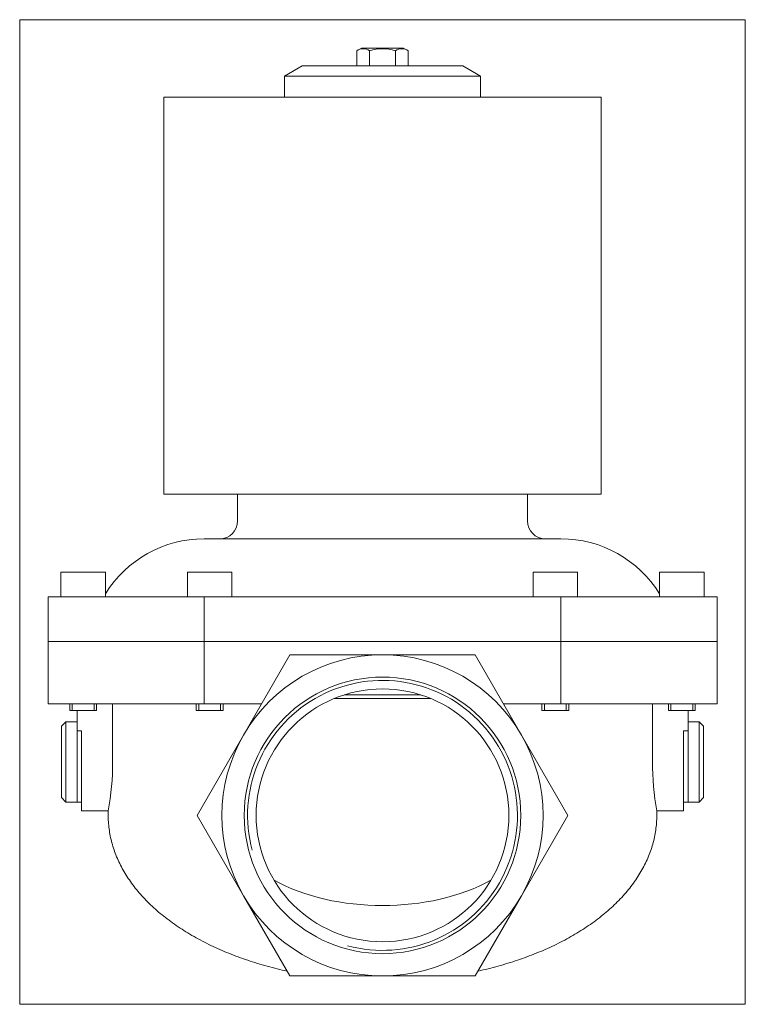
# Model space of a CAD drawing. Extents: x 71 to 233, y -5 to 215.
import ezdxf
from ezdxf.xclip import XClip

# ---------------------------------------------------------------- set-up
doc = ezdxf.new("R2010")
doc.units = 0
doc.header["$LTSCALE"] = 25.4
doc.header["$MEASUREMENT"] = 0
doc.header["$XCLIPFRAME"] = 2
doc.layers.get('0').update_dxf_attribs({"linetype": 'CONTINUOUS'})
for name, color, linetype in [('CEWKA_40-65', 7, 'CONTINUOUS'), ('WA_031_01_00_005', 7, 'CONTINUOUS'), ('WA_031_01_00_010', 7, 'CONTINUOUS'), ('WA_031_01_00_012', 7, 'CONTINUOUS'), ('WA_157_01_01', 7, 'CONTINUOUS'), ('WA_157_01_02', 7, 'CONTINUOUS'), ('Ś-006M6X12SZEŚC_', 7, 'CONTINUOUS'), ('Ś-028IMBUSM6X25', 7, 'CONTINUOUS')]:
    doc.layers.add(name, color=color, linetype=linetype)

# ---------------------------------------------------------------- blocks, each defined once
blk = doc.blocks.new('SE1')
at = {"layer": 'CEWKA_40-65', "color": 7, "linetype": 'CONTINUOUS', "lineweight": 0}
for p, q in [((102.89, 198.05), (102.89, 109.05)), ((102.89, 198.05), (200.89, 198.05)), ((200.89, 109.05), (200.89, 198.05)), ((102.89, 109.05), (200.89, 109.05))]:
    blk.add_line(p, q, dxfattribs=at)
at = {"layer": 'WA_031_01_00_005', "color": 7, "linetype": 'CONTINUOUS', "lineweight": 0}
for p, q in [((133.89, 205.05), (129.89, 202.74)), ((169.89, 205.05), (133.89, 205.05)), ((173.89, 202.74), (169.89, 205.05)), ((129.89, 202.74), (173.89, 202.74)), ((129.89, 202.74), (129.89, 198.05)), ((173.89, 198.05), (173.89, 202.74))]:
    blk.add_line(p, q, dxfattribs=at)
at = {"layer": 'WA_031_01_00_010', "color": 7, "linetype": 'CONTINUOUS', "lineweight": 0}
for p, q in [((80.89, 58.05), (79.89, 57.05)), ((80.89, 58.05), (80.89, 40.05)), ((83.39, 58.05), (80.89, 58.05)), ((222.89, 58.05), (220.39, 58.05)), ((223.89, 57.05), (222.89, 58.05)), ((222.89, 58.05), (222.89, 40.05)), ((79.89, 57.05), (79.89, 41.05)), ((83.39, 55.98), (83.39, 40.05)), ((220.39, 55.98), (220.39, 40.05)), ((223.89, 41.05), (223.89, 57.05)), ((79.89, 41.05), (80.89, 40.05)), ((80.89, 40.05), (83.39, 40.05)), ((220.39, 40.05), (222.89, 40.05)), ((222.89, 40.05), (223.89, 41.05))]:
    blk.add_line(p, q, dxfattribs=at)
at = {"layer": 'WA_031_01_00_012', "color": 7, "linetype": 'CONTINUOUS', "lineweight": 0}
for p, q in [((83.39, 55.98), (83.39, 40.05)), ((220.39, 40.05), (220.39, 55.98)), ((83.39, 40.05), (84.39, 40.05)), ((219.39, 40.05), (220.39, 40.05))]:
    blk.add_line(p, q, dxfattribs=at)
at = {"layer": 'WA_157_01_01', "color": 7, "linetype": 'CONTINUOUS', "lineweight": 0}
for p, q in [((76.89, 62.05), (76.89, 76.05)), ((111.89, 76.05), (76.89, 76.05)), ((111.89, 62.05), (111.89, 76.05)), ((191.89, 76.05), (111.89, 76.05)), ((191.89, 62.05), (191.89, 76.05)), ((226.89, 76.05), (191.89, 76.05)), ((226.89, 62.05), (226.89, 76.05)), ((131.1, 73.05), (120.71, 55.05)), ((151.89, 73.05), (131.1, 73.05)), ((172.67, 73.05), (151.89, 73.05)), ((183.06, 55.05), (172.67, 73.05)), ((160.46, 64.05), (143.32, 64.05)), ((76.89, 62.05), (111.89, 62.05)), ((91.38, 62.05), (91.38, 49.05)), ((111.89, 62.05), (124.75, 62.05)), ((162.67, 63.25), (141.11, 63.25)), ((179.02, 62.05), (191.89, 62.05)), ((191.89, 62.05), (226.89, 62.05)), ((212.4, 49.05), (212.4, 62.05)), ((83.39, 55.98), (83.39, 60.55)), ((220.39, 60.55), (220.39, 55.98)), ((84.39, 55.98), (83.39, 55.98)), ((84.39, 49.05), (84.39, 55.98)), ((220.39, 55.98), (219.39, 55.98)), ((219.39, 55.98), (219.39, 49.05)), ((120.71, 55.05), (110.32, 37.05)), ((193.46, 37.05), (183.06, 55.05)), ((84.39, 49.05), (84.39, 38.05)), ((219.39, 49.05), (219.39, 38.05)), ((84.39, 38.05), (90.39, 38.05)), ((90.39, 38.09), (90.39, 37.05)), ((213.38, 38.05), (219.39, 38.05)), ((213.39, 37.05), (213.39, 38.09)), ((110.32, 37.05), (120.71, 19.05)), ((183.06, 19.05), (193.46, 37.05)), ((120.71, 19.05), (131.1, 1.05)), ((172.67, 1.05), (183.06, 19.05)), ((131.1, 1.05), (151.89, 1.05)), ((151.89, 1.05), (172.67, 1.05))]:
    blk.add_line(p, q, dxfattribs=at)
for radius in [31, 28.33]:
    blk.add_circle((151.89, 37.05), radius, dxfattribs=at)
for centre, radius, start, end in [((151.89, 37.05), 36, 90, 150), ((151.89, 37.05), 36, 30, 90), ((151.89, 37.05), 30.25, 255, 195), ((151.89, 37.05), 36, 150, 210), ((151.89, 37.05), 36, 330, 30), ((29.22, 49.11), 62.16, 349.7511, 359.9454), ((274.69, 49.13), 62.29, 180.0659, 190.2376), ((151.89, 37.05), 36, 210, 270), ((151.89, 37.05), 36, 270, 330)]:
    blk.add_arc(centre, radius, start, end, dxfattribs=at)
blk.add_ellipse((151.89, 37.05), major_axis=(-35, 0), ratio=0.57735, start_param=0.802778, end_param=2.338814, dxfattribs=at)
for points, knots in [([(90.4, 37.09), (90.39, 36.98), (90.38, 36.38), (90.45, 35.19), (90.62, 33.63), (90.91, 32.05), (91.31, 30.49), (91.81, 28.94), (92.42, 27.41), (93.13, 25.89), (93.95, 24.4), (94.87, 22.93), (95.89, 21.48), (97.01, 20.06), (98.23, 18.68), (99.54, 17.33), (100.94, 16.02), (102.43, 14.75), (104, 13.53), (105.64, 12.35), (107.36, 11.23), (109.15, 10.15), (111.01, 9.12), (112.92, 8.14), (114.89, 7.21), (116.92, 6.34), (118.99, 5.52), (121.11, 4.76), (123.27, 4.05), (125.47, 3.39), (127.69, 2.8), (129.41, 2.37), (130.3, 2.18), (130.47, 2.15)], [0, 0, 0, 0, 0.0065294, 0.0410034, 0.0754628, 0.1099418, 0.1444756, 0.1790928, 0.2138133, 0.2486458, 0.2835873, 0.3186225, 0.3537256, 0.3888614, 0.4239796, 0.4590292, 0.4939658, 0.5287478, 0.5633382, 0.5977056, 0.6318244, 0.6656752, 0.6992442, 0.7325227, 0.7655069, 0.7981968, 0.8305963, 0.8627122, 0.8945543, 0.9261347, 0.9574675, 0.9885687, 0.9953516, 0.9953516, 0.9953516, 0.9953516]), ([(173.3, 2.14), (173.31, 2.14), (174.05, 2.3), (175.61, 2.68), (177.83, 3.26), (180.03, 3.9), (182.18, 4.59), (184.3, 5.34), (186.37, 6.14), (188.4, 7), (190.37, 7.9), (192.29, 8.86), (194.15, 9.88), (195.95, 10.94), (197.68, 12.05), (199.35, 13.21), (200.93, 14.42), (202.44, 15.68), (203.87, 16.98), (205.21, 18.32), (206.46, 19.7), (207.62, 21.12), (208.67, 22.58), (209.63, 24.06), (210.48, 25.57), (211.22, 27.1), (211.86, 28.65), (212.39, 30.22), (212.8, 31.79), (213.11, 33.38), (213.31, 34.95), (213.39, 36.22), (213.38, 36.88), (213.38, 37.07)], [0.0047537, 0.0047537, 0.0047537, 0.0047537, 0.0051148, 0.0360391, 0.0671787, 0.0985512, 0.1301725, 0.162057, 0.1942173, 0.2266638, 0.2594043, 0.2924441, 0.3257854, 0.3594268, 0.393363, 0.4275842, 0.4620752, 0.4968157, 0.5317791, 0.5669327, 0.602238, 0.6376511, 0.6731249, 0.708608, 0.744041, 0.7793837, 0.8146048, 0.8496844, 0.8846154, 0.9194035, 0.9540664, 0.9886314, 1, 1, 1, 1])]:
    blk.add_open_spline(points, degree=3, knots=knots, dxfattribs=at)
at = {"layer": 'WA_157_01_02', "color": 7, "linetype": 'CONTINUOUS', "lineweight": 0}
for p, q in [((119.39, 109.05), (119.39, 103.05)), ((184.39, 103.05), (184.39, 109.05)), ((191.89, 99.05), (111.89, 99.05)), ((76.89, 86.05), (111.89, 86.05)), ((76.89, 86.05), (76.89, 76.05)), ((111.89, 86.05), (191.89, 86.05)), ((111.89, 86.05), (111.89, 76.05)), ((191.89, 86.05), (226.89, 86.05)), ((191.89, 86.05), (191.89, 76.05)), ((226.89, 86.05), (226.89, 76.05)), ((111.89, 76.05), (76.89, 76.05)), ((191.89, 76.05), (111.89, 76.05)), ((226.89, 76.05), (191.89, 76.05))]:
    blk.add_line(p, q, dxfattribs=at)
for centre, radius, start, end in [((115.39, 103.05), 4, 270, 360), ((188.39, 103.05), 4, 180, 270), ((111.89, 73.05), 26, 90, 148.2827), ((191.89, 73.05), 26, 31.7173, 90)]:
    blk.add_arc(centre, radius, start, end, dxfattribs=at)
at = {"layer": 'Ś-006M6X12SZEŚC_', "color": 7, "linetype": 'CONTINUOUS', "lineweight": 0}
for p, q in [((147.18, 209.05), (146.12, 208.44)), ((146.12, 208.44), (146.12, 205.05)), ((156.59, 209.05), (147.18, 209.05)), ((149, 208.44), (149, 205.05)), ((154.77, 208.44), (154.77, 205.05)), ((157.66, 208.44), (156.59, 209.05)), ((157.66, 208.44), (157.66, 205.05))]:
    blk.add_line(p, q, dxfattribs=at)
for centre, radius, start, end in [((147.56, 206.3), 2.58, 55.9737, 124.1066), ((151.89, 199.24), 9.64, 72.589, 107.4311), ((156.21, 206.31), 2.57, 55.9028, 124.0571)]:
    blk.add_arc(centre, radius, start, end, dxfattribs=at)
at = {"layer": 'Ś-028IMBUSM6X25', "color": 7, "linetype": 'CONTINUOUS', "lineweight": 0}
for p, q in [((89.77, 91.55), (79.77, 91.55)), ((79.77, 91.55), (79.77, 86.05)), ((89.77, 86.05), (89.77, 91.55)), ((118.14, 91.55), (108.14, 91.55)), ((108.14, 91.55), (108.14, 86.05)), ((118.14, 86.05), (118.14, 91.55)), ((195.64, 91.55), (185.64, 91.55)), ((185.64, 91.55), (185.64, 86.05)), ((195.64, 86.05), (195.64, 91.55)), ((224, 91.55), (214, 91.55)), ((214, 91.55), (214, 86.05)), ((224, 86.05), (224, 91.55)), ((81.77, 62.05), (81.77, 60.55)), ((82.31, 60.55), (82.31, 62.05)), ((87.23, 60.55), (87.23, 62.05)), ((87.77, 60.55), (87.77, 62.05)), ((110.14, 62.05), (110.14, 60.55)), ((110.68, 60.55), (110.68, 62.05)), ((115.6, 60.55), (115.6, 62.05)), ((116.14, 60.55), (116.14, 62.05)), ((187.64, 62.05), (187.64, 60.55)), ((188.18, 60.55), (188.18, 62.05)), ((193.1, 60.55), (193.1, 62.05)), ((193.64, 60.55), (193.64, 62.05)), ((216, 62.05), (216, 60.55)), ((216.55, 60.55), (216.55, 62.05)), ((221.46, 60.55), (221.46, 62.05)), ((222, 60.55), (222, 62.05)), ((87.77, 60.55), (81.77, 60.55)), ((116.14, 60.55), (110.14, 60.55)), ((193.64, 60.55), (187.64, 60.55)), ((222, 60.55), (216, 60.55))]:
    blk.add_line(p, q, dxfattribs=at)

msp = doc.modelspace()

# ---------------------------------------------------------------- block references
at = {"color": 0, "lineweight": 0}
ref = msp.add_blockref('SE1', (0, 0), dxfattribs=at)
XClip(ref).set_block_clipping_path([(70.53761162, -5.2964930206), (233.2376175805, 215.4035112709)])
ref.dxf.unprotected_set("ltscale", 0)

doc.saveas('drawing.dxf')
